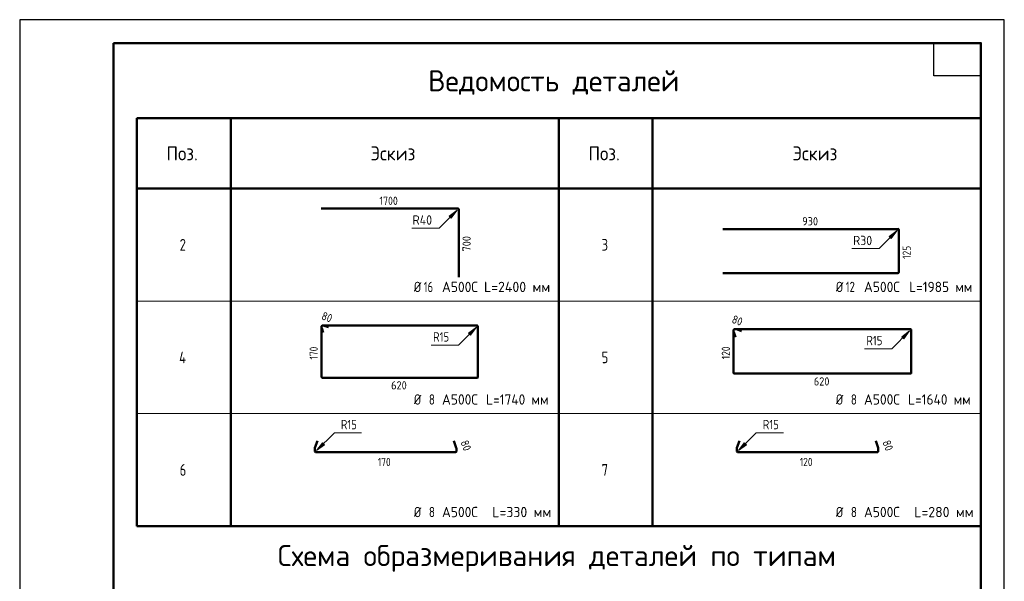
# Model space of a CAD drawing. Header units: millimetres. Extents: x 0 to 21000, y 0 to 29700.
# Tile 5 of 5: x 0 to 21000, y 17725 to 29700. Entities that reach past the tile are written whole.
import ezdxf

# ---------------------------------------------------------------- set-up
doc = ezdxf.new("R2010")
doc.units = ezdxf.units.MM
doc.linetypes.add('______2', pattern=[270, 200, -70])
doc.layers.add('Standard', color=7, linetype='Continuous', lineweight=25)
doc.layers.add('ДОП Верх по У', color=7, linetype='Continuous', lineweight=18)
doc.layers.add('ЖБ Пилон', color=7, linetype='______2', lineweight=13, true_color=0xa0a0a0)
doc.styles.add('ISOCPEUR', font='txt')

msp = doc.modelspace()

# ---------------------------------------------------------------- hatches: boundary and pattern name
at = {"layer": 'Standard', "linetype": 'Continuous', "lineweight": 13, "transparency": 33554687}
for points in [[(9204, 25469), (9332, 25638), (9162, 25511)], [(18589, 25032), (18716, 25202), (18547, 25074)], [(9613, 22975), (9740, 23145), (9571, 23018)], [(18854, 22898), (18981, 23068), (18812, 22941)], [(6455, 20680), (6328, 20511), (6498, 20638)], [(15455, 20680), (15328, 20511), (15498, 20638)]]:
    msp.add_hatch(color=7, dxfattribs=at).paths.add_polyline_path(points)

# ---------------------------------------------------------------- linework, layer by layer
at = {"layer": 'Standard', "color": 7, "linetype": 'Continuous', "lineweight": 25, "transparency": 33554687}
msp.add_line((2000, 29200), (2000, 1058), dxfattribs=at)
at = {"layer": 'Standard', "color": 7, "linetype": 'Continuous', "lineweight": 50, "transparency": 33554687}
for p, q in [((2500, 27600), (11500, 27600)), ((2500, 18900), (2500, 27600)), ((4500, 18900), (4500, 27600)), ((11500, 27600), (20500, 27600)), ((11500, 18900), (11500, 27600)), ((13500, 18900), (13500, 27600)), ((20500, 18900), (20500, 27600)), ((20500, 27100), (20500, 23200)), ((20500, 26100), (2500, 26100)), ((2500, 18900), (20500, 18900))]:
    msp.add_line(p, q, dxfattribs=at)
at = {"layer": 'Standard', "color": 7, "linetype": 'Continuous', "lineweight": 35, "transparency": 33554687}
for p, q in [((20500, 27600), (20500, 20500)), ((20500, 27200), (20500, 20100))]:
    msp.add_line(p, q, dxfattribs=at)
at = {"layer": 'Standard', "color": 7, "linetype": 'Continuous', "lineweight": 13, "transparency": 33554687}
for p, q in [((9332, 25638), (9162, 25511)), ((9204, 25469), (9332, 25638)), ((9332, 25638), (9332, 25638)), ((9332, 25638), (9332, 25638)), ((9332, 25638), (9332, 25638)), ((9162, 25511), (9204, 25469)), ((9183, 25490), (9173, 25479)), ((18716, 25202), (18547, 25074)), ((18589, 25032), (18716, 25202)), ((18716, 25202), (18716, 25202)), ((18716, 25202), (18716, 25202)), ((18716, 25202), (18716, 25202)), ((18547, 25074), (18589, 25032)), ((18568, 25053), (18557, 25043)), ((2500, 23700), (20500, 23700)), ((9740, 23145), (9571, 23018)), ((9613, 22975), (9740, 23145)), ((9740, 23145), (9740, 23145)), ((9740, 23145), (9740, 23145)), ((9740, 23145), (9740, 23145)), ((9571, 23018), (9613, 22975)), ((9592, 22997), (9581, 22986)), ((18981, 23068), (18812, 22941)), ((18812, 22941), (18854, 22898)), ((18833, 22919), (18822, 22909)), ((18854, 22898), (18981, 23068)), ((18981, 23068), (18981, 23068)), ((18981, 23068), (18981, 23068)), ((18981, 23068), (18981, 23068)), ((2500, 21300), (20500, 21300)), ((6455, 20680), (6328, 20511)), ((6328, 20511), (6498, 20638)), ((6498, 20638), (6455, 20680)), ((6476, 20659), (6487, 20670)), ((15455, 20680), (15328, 20511)), ((15328, 20511), (15498, 20638)), ((15498, 20638), (15455, 20680)), ((15476, 20659), (15487, 20670)), ((6328, 20511), (6328, 20511)), ((6328, 20511), (6328, 20511)), ((6328, 20511), (6328, 20511)), ((15328, 20511), (15328, 20511)), ((15328, 20511), (15328, 20511)), ((15328, 20511), (15328, 20511))]:
    msp.add_line(p, q, dxfattribs=at)
at = {"layer": 'Standard', "color": 7, "linetype": 'Continuous', "lineweight": 25, "transparency": 33554687}
for points in [[(0, 0), (21000, 0), (21000, 29700), (0, 29700), (0, 0)], [(20500, 29200), (20500, 28500), (19500, 28500), (19500, 29200), (20500, 29200)]]:
    msp.add_lwpolyline(points, close=True, dxfattribs=at)
at = {"layer": 'Standard', "color": 7, "linetype": 'Continuous', "lineweight": 50, "transparency": 33554687}
msp.add_lwpolyline([(2000, 29200), (20500, 29200), (20500, 500), (2000, 500), (2000, 29200)], close=True, dxfattribs=at)
at = {"layer": 'Standard', "color": 251, "linetype": 'Continuous', "lineweight": 13, "true_color": 0x656565, "transparency": 33554687}
msp.add_lwpolyline([(20500, 29200), (2000, 29200), (2000, 6000), (20500, 6000), (20500, 29200)], dxfattribs=at)
at = {"layer": 'Standard', "color": 7, "linetype": 'Continuous', "lineweight": 13, "transparency": 33554687}
for points in [[(8366, 25256), (8949, 25256), (9332, 25638)], [(17751, 24819), (18334, 24819), (18716, 25202)], [(8775, 22762), (9358, 22762), (9740, 23145)], [(18016, 22685), (18599, 22685), (18981, 23068)], [(7293, 20893), (6711, 20893), (6328, 20511)], [(16293, 20893), (15711, 20893), (15328, 20511)]]:
    msp.add_lwpolyline(points, dxfattribs=at)
at = {"layer": 'ЖБ Пилон', "color": 7, "linetype": 'Continuous', "lineweight": 50, "transparency": 33554687}
for p, q in [((6433, 25675), (9346, 25675)), ((9368, 25653), (9368, 24207)), ((14994, 25237), (18731, 25237)), ((18752, 25216), (18752, 24320)), ((18731, 24298), (14994, 24298)), ((6440, 23166), (6440, 22075)), ((6440, 23166), (6440, 23123)), ((6441, 23120), (6475, 23027)), ((6493, 23176), (6450, 23176)), ((9762, 23176), (6450, 23176)), ((6589, 23141), (6496, 23175)), ((9771, 22075), (9771, 23166)), ((15227, 23089), (15227, 22164)), ((15227, 23089), (15227, 23040)), ((15228, 23036), (15266, 22930)), ((15287, 23100), (15238, 23100)), ((19003, 23100), (15238, 23100)), ((15397, 23061), (15291, 23099)), ((19014, 22164), (19014, 23089)), ((6450, 22066), (9762, 22066)), ((15238, 22153), (19003, 22153)), ((6297, 20570), (6352, 20722)), ((9257, 20722), (9312, 20570)), ((15297, 20570), (15352, 20722)), ((18257, 20722), (18312, 20570)), ((6296, 20494), (6296, 20564)), ((9297, 20478), (6312, 20478)), ((9313, 20564), (9313, 20494)), ((15296, 20494), (15296, 20564)), ((18297, 20478), (15312, 20478)), ((18313, 20564), (18313, 20494))]:
    msp.add_line(p, q, dxfattribs=at)
for centre, radius, start, end in [((9346, 25653), 22.5, 0, 90), ((18731, 25216), 21.6, 0, 90), ((18731, 24320), 21.6, 270, 0), ((6450, 23166), 9.81, 90, 180), ((6450, 23166), 9.81, 90, 180), ((6450, 23123), 9.81, 180, 200), ((6493, 23166), 9.81, 70, 90), ((9762, 23166), 9.57, 0, 90), ((15238, 23089), 11.2, 90, 180), ((15238, 23089), 11.2, 90, 180), ((15238, 23040), 11.2, 180, 200), ((15287, 23089), 11.2, 70, 90), ((19003, 23089), 10.9, 0, 90), ((6450, 22075), 9.57, 180, 270), ((9762, 22075), 9.57, 270, 0), ((15238, 22164), 10.9, 180, 270), ((19003, 22164), 10.9, 270, 0), ((6312, 20564), 16, 160, 180), ((6312, 20494), 16, 180, 270), ((9297, 20494), 16, 270, 0), ((9297, 20564), 16, 0, 20), ((15312, 20564), 16, 160, 180), ((15312, 20494), 16, 180, 270), ((18297, 20494), 16, 270, 0), ((18297, 20564), 16, 0, 20)]:
    msp.add_arc(centre, radius, start, end, dxfattribs=at)

# ---------------------------------------------------------------- texts
at = {"layer": 'Standard', "color": 7, "linetype": 'Continuous', "lineweight": 50, "transparency": 33554687, "char_height": 450, "attachment_point": 7, "style": 'ISOCPEUR'}
for s, insert, width in [('\\W0.98;Ведомость деталей', (8710, 28100), 5798.29), ('\\W0.99;Схема образмеривания деталей по типам', (5504, 17926), 12208.72)]:
    msp.add_mtext(s, dxfattribs=dict(at, insert=insert, width=width))
at = {"layer": 'Standard', "color": 7, "linetype": 'Continuous', "lineweight": 25, "transparency": 33554687, "attachment_point": 7, "style": 'ISOCPEUR'}
for s, insert, char_height, width in [('\\W0.92;Поз.', (3133, 26700), 300, 872.98), ('\\W0.94;Эскиз', (7482, 26700), 300, 1176.12), ('\\W0.92;Поз.', (12133, 26700), 300, 872.99), ('\\W0.94;Эскиз', (16482, 26700), 300, 1176.12), ('\\W0.78;2', (3412, 24775), 250, 272), ('\\W0.78;3', (12412, 24775), 250, 272), ('\\W0.83;Ø', (8407, 23892), 220, 311.67), ('\\W0.75;16', (8617, 23892), 220, 346.34), ('\\W0.95;А500С', (9007, 23892), 220, 917.75), ('\\W0.97;L=2400 мм', (9904, 23892), 220, 1535.84), ('\\W0.83;Ø', (17407, 23892), 220, 311.67), ('\\W0.75;12', (17617, 23892), 220, 346.33), ('\\W0.95;А500С', (18007, 23892), 220, 917.75), ('\\W0.94;L=1985 мм', (18970, 23892), 220, 1466.54), ('\\W0.80;4', (3400, 22375), 250, 299.85), ('\\W0.78;5', (12412, 22375), 250, 272), ('\\W0.83;Ø', (8407, 21492), 220, 311.67), ('\\W0.78;8', (8727, 21492), 220, 239.36), ('\\W0.95;А500С', (9007, 21492), 220, 917.75), ('\\W0.94;L=1740 мм', (9948, 21492), 220, 1488.69), ('\\W0.83;Ø', (17407, 21492), 220, 311.67), ('\\W0.78;8', (17727, 21492), 220, 239.36), ('\\W0.95;А500С', (18007, 21492), 220, 917.75), ('\\W0.94;L=1640 мм', (18948, 21492), 220, 1488.68), ('\\W0.78;6', (3412, 19975), 250, 272), ('\\W0.78;7', (12412, 19975), 250, 272), ('\\W0.83;Ø', (8407, 19092), 220, 311.67), ('\\W0.83;Ø', (17407, 19092), 220, 311.67), ('\\W0.78;8', (8727, 19092), 220, 239.36), ('\\W0.95;А500С', (9007, 19092), 220, 917.75), ('\\W0.97;L=330 мм', (10080, 19092), 220, 1359.47), ('\\W0.78;8', (17727, 19092), 220, 239.36), ('\\W0.95;А500С', (18007, 19092), 220, 917.75), ('\\W0.97;L=280 мм', (19080, 19092), 220, 1359.47)]:
    msp.add_mtext(s, dxfattribs=dict(at, insert=insert, char_height=char_height, width=width))
at = {"layer": 'Standard', "color": 7, "linetype": 'Continuous', "lineweight": 18, "transparency": 33554687, "char_height": 200, "attachment_point": 7, "style": 'ISOCPEUR'}
for s, insert, width in [('\\W0.92;R40', (8379, 25329), 551.68), ('\\W0.92;R30', (17774, 24892), 531.31), ('\\W0.83;R15', (8818, 22836), 483.11), ('\\W0.83;R15', (18059, 22758), 483.1), ('\\W0.83;R15', (6850, 20967), 483.1), ('\\W0.83;R15', (15850, 20967), 483.1)]:
    msp.add_mtext(s, dxfattribs=dict(at, insert=insert, width=width))
at = {"layer": 'ДОП Верх по У', "color": 7, "linetype": 'Continuous', "lineweight": 18, "transparency": 33554687, "char_height": 175, "attachment_point": 7, "style": 'ISOCPEUR'}
for s, insert, width in [('\\W0.87;1700', (7673, 25751), 530.48), ('\\W0.91;930', (16689, 25315), 447.03), ('\\W0.91;620', (16937, 21899), 447.03), ('\\W0.91;620', (7922, 21816), 447.04), ('\\W0.83;170', (7638, 20181), 404.55), ('\\W0.83;120', (16638, 20181), 404.55)]:
    msp.add_mtext(s, dxfattribs=dict(at, insert=insert, width=width))
for s, insert, width, rotation in [('\\W0.91;700', (9619, 24757), 447.03, 90), ('\\W0.83;125', (19005, 24601), 404.54, 90), ('\\W0.87;80', (6421, 23314), 321.3, 340), ('\\W0.87;80', (15173, 23242), 321.3, 340), ('\\W0.83;170', (6359, 22454), 404.54, 90), ('\\W0.83;120', (15148, 22460), 404.54, 90), ('\\W0.87;80', (9397, 20694), 321.3, 290), ('\\W0.87;80', (18397, 20694), 321.3, 290)]:
    msp.add_mtext(s, dxfattribs=dict(at, insert=insert, width=width, rotation=rotation))

doc.saveas('drawing.dxf')
